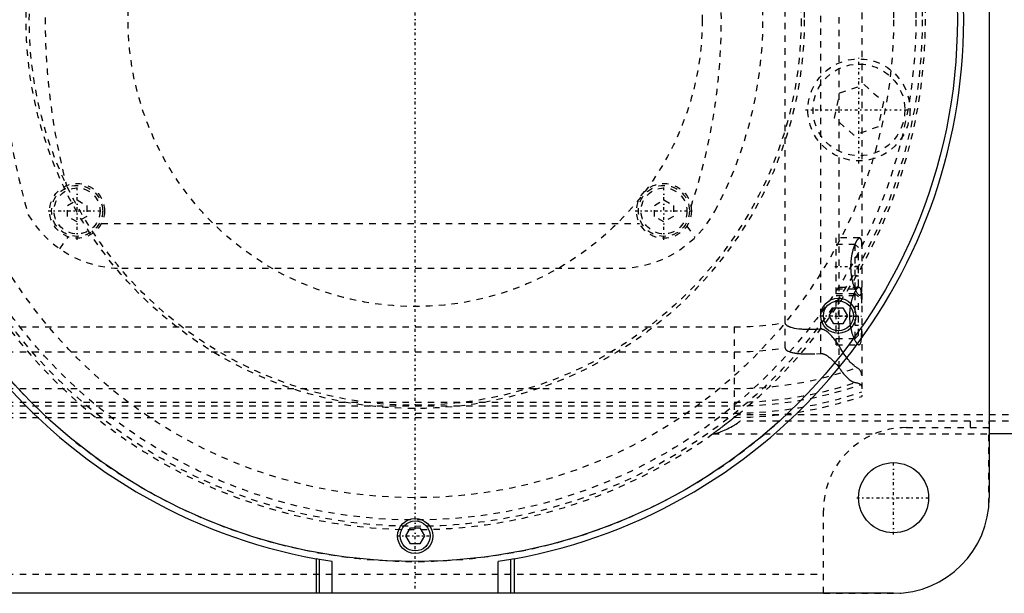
# Model space of a CAD drawing. Extents: x -602 to 174, y -90 to 90.
# Tile 12 of 14: x -62 to 92, y -90 to 0. Entities that reach past the tile are written whole.
import ezdxf

# ---------------------------------------------------------------- set-up
doc = ezdxf.new("R2010")
doc.units = 0
doc.linetypes.add('CENTER', pattern=[1.5, 0.45, -0.5, 0.05, -0.5])
doc.linetypes.add('DASHED', pattern=[2, 1, -1])
for name, color, linetype in [('AM_0', 7, 'CONTINUOUS'), ('AM_3', 7, 'DASHED'), ('AM_7', 7, 'CENTER')]:
    doc.layers.add(name, color=color, linetype=linetype)

msp = doc.modelspace()

# ---------------------------------------------------------------- linework, layer by layer
at = {"layer": 'AM_0', "color": 7, "linetype": 'CONTINUOUS'}
for p, q in [((90, 75), (90, -75)), ((64.91, -46.46), (65.63, -45.21)), ((65.63, -45.21), (67.07, -45.21)), ((67.07, -45.21), (67.79, -46.46)), ((65.63, -47.71), (64.91, -46.46)), ((67.07, -47.71), (65.63, -47.71)), ((67.79, -46.46), (67.07, -47.71)), ((127, -65), (90, -65)), ((-1.44, -81), (-0.72, -79.75)), ((-0.72, -79.75), (0.72, -79.75)), ((0.72, -79.75), (1.44, -81)), ((-0.72, -82.25), (-1.44, -81)), ((1.44, -81), (0.72, -82.25)), ((0.72, -82.25), (-0.72, -82.25)), ((-15.5, -84.59), (-15.5, -90)), ((-15, -84.68), (-15.5, -84.59)), ((-15, -90), (-15, -84.68)), ((-13, -85.01), (-15, -84.68)), ((15, -84.68), (13, -85.01)), ((15.5, -84.59), (15, -84.68)), ((15, -90), (15, -84.68)), ((15.5, -84.59), (15.5, -90)), ((-13, -90), (-13, -85.01)), ((13, -90), (13, -85.01)), ((75, -90), (-75, -90))]:
    msp.add_line(p, q, dxfattribs=at)
for centre, radius in [((0, 0), 85), ((66.35, -46.46), 2.75), ((66.35, -46.46), 2.35), ((75, -75), 5.5), ((0, -81), 2.75), ((0, -81), 2.35)]:
    msp.add_circle(centre, radius, dxfattribs=at)
for centre, radius, start, end in [((0, 0), 86, 100.3833, 259.6167), ((0, 0), 86, 280.3833, 79.6167), ((75, -75), 15, 270, 0)]:
    msp.add_arc(centre, radius, start, end, dxfattribs=at)
at = {"layer": 'AM_3', "color": 6, "linetype": 'DASHED'}
for p, q in [((70, 59.1), (70, -59.1)), ((66.48, -54.6), (66.48, 54.6)), ((58, -51.49), (58, 51.49)), ((63.58, -52.38), (63.58, 52.38)), ((66.55, -11.48), (70.38, -10.19)), ((70.38, -10.19), (73.41, -12.87)), ((65.74, -15.44), (66.55, -11.48)), ((73.41, -12.87), (72.6, -16.83)), ((68.77, -18.12), (65.74, -15.44)), ((72.6, -16.83), (68.77, -18.12)), ((-54.5, -29.13), (-53, -28.27)), ((-54.5, -30.87), (-54.5, -29.13)), ((-53, -28.27), (-51.5, -29.13)), ((-51.5, -29.13), (-51.5, -30.87)), ((37.5, -29.13), (39, -28.27)), ((37.5, -30.87), (37.5, -29.13)), ((39, -28.27), (40.5, -29.13)), ((40.5, -29.13), (40.5, -30.87)), ((-53, -31.73), (-54.5, -30.87)), ((-51.5, -30.87), (-53, -31.73)), ((39, -31.73), (37.5, -30.87)), ((40.5, -30.87), (39, -31.73)), ((-49.19, -32), (35.19, -32)), ((42.58, -32.38), (43.84, -34.2)), ((-55.72, -35.94), (-54.39, -34.07)), ((69.69, -34.25), (66, -34.25)), ((66, -51), (66, -34.25)), ((69, -35.25), (66, -35.25)), ((69.5, -35.75), (69, -35.25)), ((69, -42.25), (69, -35.25)), ((69.5, -41.75), (69.5, -35.75)), ((69.5, -37.25), (69, -37.25)), ((-46, -39), (32, -39)), ((69.5, -38.75), (69, -38.75)), ((69.5, -40.25), (69, -40.25)), ((69.59, -42), (66, -42)), ((66, -42.25), (69, -42.25)), ((69, -43), (66, -43)), ((69, -42.25), (69.5, -41.75)), ((69.5, -43.5), (69, -43)), ((69, -50), (69, -43)), ((66, -43.25), (69.69, -43.25)), ((69.5, -49.5), (69.5, -43.5)), ((69.5, -45), (69, -45)), ((69.5, -46.5), (69, -46.5)), ((-340, -48.19), (50, -48.19)), ((50, -48.19), (50, -62.39)), ((69.5, -48), (69, -48)), ((66, -50), (69, -50)), ((69, -50), (69.5, -49.5)), ((-90, -52.11), (50, -52.11)), ((66, -51), (69.59, -51)), ((-340, -57.89), (50, -57.89)), ((-90, -60.02), (50, -60.02)), ((-340, -60.6), (50, -60.6)), ((-90, -61.72), (50, -61.72)), ((-90, -62.39), (50, -62.39)), ((125, -62), (50.56, -62)), ((125, -63), (50.91, -63)), ((87, -63), (87, -64)), ((77, -64), (89.96, -64)), ((89.96, -76.12), (89.96, -64)), ((46.64, -65), (90, -65)), ((64, -89.96), (64, -77)), ((-64, -87), (64, -87)), ((64, -89.96), (76.12, -89.96))]:
    msp.add_line(p, q, dxfattribs=at)
for points in [[(68.45, -40.43, 0), (68.45, -40.39, 0), (68.44, -40.31, 0), (68.42, -40.23, 0), (68.42, -40.19, 0), (68.41, -40.15, 0), (68.4, -40.07, 0), (68.39, -39.99, 0), (68.38, -39.91, 0), (68.37, -39.83, 0), (68.37, -39.75, 0), (68.36, -39.71, 0), (68.36, -39.67, 0), (68.35, -39.59, 0), (68.34, -39.51, 0), (68.34, -39.43, 0), (68.33, -39.34, 0), (68.33, -39.26, 0), (68.33, -39.22, 0), (68.33, -39.18, 0), (68.32, -39.1, 0), (68.32, -39.02, 0), (68.32, -38.98, 0), (68.32, -38.94, 0), (68.32, -38.86, 0), (68.32, -38.78, 0), (68.32, -38.74, 0), (68.32, -38.7, 0), (68.32, -38.62, 0), (68.32, -38.54, 0), (68.32, -38.46, 0), (68.32, -38.38, 0), (68.33, -38.3, 0), (68.33, -38.26, 0), (68.33, -38.22, 0), (68.33, -38.13, 0), (68.34, -38.05, 0), (68.35, -37.97, 0), (68.35, -37.89, 0), (68.36, -37.81, 0), (68.36, -37.77, 0), (68.37, -37.73, 0), (68.38, -37.65, 0), (68.38, -37.57, 0), (68.39, -37.49, 0), (68.4, -37.41, 0), (68.42, -37.33, 0), (68.42, -37.29, 0), (68.43, -37.25, 0), (68.44, -37.17, 0), (68.45, -37.09, 0), (68.46, -37.02, 0), (68.48, -36.94, 0), (68.49, -36.86, 0), (68.5, -36.83, 0), (68.51, -36.79, 0), (68.52, -36.71, 0), (68.54, -36.64, 0), (68.55, -36.57, 0), (68.57, -36.5, 0), (68.59, -36.43, 0), (68.59, -36.39, 0), (68.6, -36.36, 0), (68.62, -36.29, 0), (68.64, -36.22, 0), (68.65, -36.19, 0), (68.66, -36.15, 0), (68.67, -36.09, 0), (68.69, -36.02, 0), (68.7, -35.99, 0), (68.71, -35.96, 0), (68.73, -35.9, 0), (68.75, -35.84, 0), (68.77, -35.78, 0), (68.79, -35.72, 0), (68.81, -35.66, 0), (68.82, -35.63, 0), (68.83, -35.6, 0), (68.85, -35.55, 0), (68.87, -35.5, 0), (68.89, -35.44, 0), (68.91, -35.39, 0), (68.93, -35.34, 0), (68.94, -35.31, 0), (68.95, -35.29, 0), (68.97, -35.24, 0), (68.99, -35.19, 0), (69.01, -35.14, 0), (69.03, -35.09, 0), (69.05, -35.05, 0), (69.06, -35.02, 0), (69.07, -35, 0), (69.09, -34.96, 0), (69.12, -34.91, 0), (69.14, -34.87, 0), (69.16, -34.83, 0), (69.18, -34.79, 0), (69.19, -34.77, 0), (69.2, -34.75, 0), (69.22, -34.72, 0), (69.24, -34.68, 0), (69.26, -34.65, 0), (69.28, -34.61, 0), (69.3, -34.58, 0), (69.31, -34.57, 0), (69.33, -34.55, 0), (69.35, -34.52, 0), (69.37, -34.5, 0), (69.38, -34.48, 0), (69.39, -34.47, 0), (69.41, -34.44, 0), (69.42, -34.42, 0), (69.43, -34.41, 0), (69.44, -34.4, 0), (69.46, -34.38, 0), (69.48, -34.36, 0), (69.5, -34.34, 0), (69.52, -34.33, 0), (69.54, -34.31, 0), (69.54, -34.31, 0), (69.55, -34.3, 0), (69.57, -34.29, 0), (69.59, -34.28, 0), (69.6, -34.27, 0), (69.62, -34.26, 0), (69.63, -34.26, 0), (69.64, -34.26, 0), (69.65, -34.25, 0), (69.66, -34.25, 0), (69.68, -34.25, 0), (69.69, -34.25, 0)], [(69.69, -34.25, 0), (69.7, -34.25, 0), (69.74, -34.26, 0), (69.78, -34.28, 0), (69.79, -34.3, 0), (69.81, -34.32, 0), (69.84, -34.36, 0), (69.87, -34.42, 0), (69.89, -34.48, 0), (69.91, -34.56, 0), (69.93, -34.65, 0), (69.94, -34.7, 0), (69.95, -34.75, 0), (69.96, -34.86, 0), (69.97, -34.99, 0), (69.98, -35.11, 0), (69.99, -35.25, 0), (69.99, -35.4, 0), (69.99, -35.47, 0), (70, -35.55, 0), (70, -35.71, 0), (70, -35.87, 0), (70, -35.96, 0)], [(69.69, -43.25, 0), (69.66, -43.25, 0), (69.6, -43.23, 0), (69.54, -43.19, 0), (69.51, -43.16, 0), (69.47, -43.13, 0), (69.4, -43.05, 0), (69.33, -42.96, 0), (69.25, -42.84, 0), (69.18, -42.7, 0), (69.1, -42.55, 0), (69.06, -42.47, 0), (69.02, -42.39, 0), (68.94, -42.21, 0), (68.87, -42.01, 0), (68.8, -41.81, 0), (68.73, -41.59, 0), (68.66, -41.36, 0), (68.63, -41.23, 0), (68.59, -41.11, 0), (68.53, -40.84, 0), (68.5, -40.68, 0), (68.49, -40.64, 0), (68.48, -40.59, 0), (68.48, -40.57, 0), (68.48, -40.54, 0), (68.47, -40.5, 0), (68.46, -40.45, 0), (68.45, -40.43, 0)], [(70, -41.54, 0), (70, -41.63, 0), (70, -41.79, 0), (70, -41.95, 0), (69.99, -42.03, 0), (69.99, -42.1, 0), (69.99, -42.25, 0), (69.98, -42.39, 0), (69.97, -42.51, 0), (69.96, -42.64, 0), (69.95, -42.75, 0), (69.94, -42.8, 0), (69.93, -42.85, 0), (69.91, -42.94, 0), (69.89, -43.02, 0), (69.87, -43.08, 0), (69.84, -43.14, 0), (69.81, -43.18, 0), (69.79, -43.2, 0), (69.78, -43.22, 0), (69.74, -43.24, 0), (69.7, -43.25, 0), (69.69, -43.25, 0)], [(69.59, -42, 0), (69.58, -42, 0), (69.55, -42, 0), (69.52, -42.01, 0), (69.51, -42.02, 0), (69.49, -42.02, 0), (69.46, -42.04, 0), (69.43, -42.06, 0), (69.4, -42.08, 0), (69.37, -42.1, 0), (69.33, -42.13, 0), (69.32, -42.15, 0), (69.3, -42.17, 0), (69.26, -42.2, 0), (69.23, -42.25, 0), (69.19, -42.29, 0), (69.16, -42.34, 0), (69.12, -42.39, 0), (69.1, -42.42, 0), (69.08, -42.45, 0), (69.05, -42.51, 0), (69.01, -42.57, 0), (68.99, -42.6, 0), (68.97, -42.63, 0), (68.93, -42.7, 0), (68.9, -42.77, 0), (68.88, -42.81, 0), (68.86, -42.85, 0), (68.82, -42.92, 0), (68.78, -43, 0), (68.75, -43.09, 0), (68.71, -43.17, 0), (68.68, -43.26, 0), (68.66, -43.3, 0), (68.64, -43.34, 0), (68.61, -43.43, 0), (68.58, -43.53, 0), (68.54, -43.62, 0), (68.51, -43.73, 0), (68.48, -43.83, 0), (68.46, -43.88, 0), (68.45, -43.93, 0), (68.42, -44.04, 0), (68.39, -44.16, 0), (68.36, -44.27, 0), (68.33, -44.39, 0), (68.3, -44.51, 0), (68.29, -44.57, 0), (68.28, -44.63, 0), (68.25, -44.75, 0), (68.23, -44.87, 0), (68.21, -45, 0), (68.19, -45.13, 0), (68.17, -45.26, 0), (68.16, -45.32, 0), (68.15, -45.39, 0), (68.14, -45.52, 0), (68.13, -45.65, 0), (68.12, -45.78, 0), (68.11, -45.91, 0), (68.1, -46.04, 0), (68.1, -46.11, 0), (68.09, -46.17, 0), (68.09, -46.31, 0), (68.09, -46.44, 0), (68.09, -46.5, 0), (68.09, -46.56, 0), (68.09, -46.69, 0), (68.09, -46.83, 0), (68.1, -46.89, 0), (68.1, -46.96, 0), (68.11, -47.09, 0), (68.12, -47.22, 0), (68.13, -47.35, 0), (68.14, -47.48, 0), (68.15, -47.61, 0), (68.16, -47.68, 0), (68.17, -47.74, 0), (68.19, -47.87, 0), (68.21, -48, 0), (68.23, -48.13, 0), (68.25, -48.25, 0), (68.28, -48.37, 0), (68.29, -48.43, 0), (68.3, -48.49, 0), (68.33, -48.61, 0), (68.36, -48.73, 0), (68.39, -48.84, 0), (68.42, -48.96, 0), (68.45, -49.07, 0), (68.46, -49.12, 0), (68.48, -49.17, 0), (68.51, -49.27, 0), (68.54, -49.38, 0), (68.58, -49.47, 0), (68.61, -49.57, 0), (68.64, -49.66, 0), (68.66, -49.7, 0), (68.68, -49.74, 0), (68.71, -49.83, 0), (68.75, -49.91, 0), (68.78, -50, 0), (68.82, -50.08, 0), (68.86, -50.15, 0), (68.88, -50.19, 0), (68.9, -50.23, 0), (68.93, -50.3, 0), (68.97, -50.37, 0), (68.99, -50.4, 0), (69.01, -50.43, 0), (69.05, -50.49, 0), (69.08, -50.55, 0), (69.1, -50.58, 0), (69.12, -50.61, 0), (69.16, -50.66, 0), (69.19, -50.71, 0), (69.23, -50.75, 0), (69.26, -50.8, 0), (69.3, -50.83, 0), (69.32, -50.85, 0), (69.33, -50.87, 0), (69.37, -50.9, 0), (69.4, -50.92, 0), (69.43, -50.94, 0), (69.46, -50.96, 0), (69.49, -50.98, 0), (69.51, -50.98, 0), (69.52, -50.99, 0), (69.55, -51, 0), (69.58, -51, 0), (69.59, -51, 0)], [(70, -44.5, 0), (70, -44.38, 0), (70, -44.13, 0), (70, -43.9, 0), (69.99, -43.78, 0), (69.99, -43.67, 0), (69.99, -43.47, 0), (69.98, -43.27, 0), (69.97, -43.09, 0), (69.96, -42.92, 0), (69.94, -42.75, 0), (69.93, -42.68, 0), (69.92, -42.6, 0), (69.9, -42.47, 0), (69.87, -42.35, 0), (69.84, -42.25, 0), (69.8, -42.17, 0), (69.76, -42.1, 0), (69.74, -42.07, 0), (69.72, -42.05, 0), (69.67, -42.02, 0), (69.62, -42, 0), (69.59, -42, 0)], [(63.58, -48.57, 0), (63.41, -48.58, 0), (63.07, -48.6, 0), (62.74, -48.62, 0), (62.57, -48.62, 0), (62.4, -48.63, 0), (62.07, -48.63, 0), (61.74, -48.63, 0), (61.42, -48.63, 0), (61.1, -48.62, 0), (60.78, -48.6, 0), (60.62, -48.58, 0), (60.46, -48.57, 0), (60.14, -48.54, 0), (59.8, -48.49, 0), (59.46, -48.43, 0), (59.13, -48.35, 0), (58.95, -48.3, 0), (58.9, -48.28, 0), (58.85, -48.27, 0), (58.82, -48.26, 0), (58.8, -48.25, 0), (58.75, -48.23, 0), (58.69, -48.21, 0), (58.67, -48.2, 0), (58.64, -48.19, 0), (58.59, -48.16, 0), (58.54, -48.14, 0), (58.51, -48.13, 0), (58.49, -48.11, 0), (58.44, -48.09, 0), (58.39, -48.06, 0), (58.34, -48.03, 0), (58.3, -48, 0), (58.25, -47.97, 0), (58.23, -47.95, 0), (58.21, -47.93, 0), (58.19, -47.91, 0), (58.18, -47.9, 0), (58.17, -47.9, 0), (58.17, -47.89, 0), (58.17, -47.89, 0), (58.16, -47.88, 0), (58.15, -47.88, 0), (58.15, -47.87, 0), (58.14, -47.86, 0), (58.13, -47.86, 0), (58.13, -47.85, 0), (58.13, -47.85, 0), (58.12, -47.84, 0), (58.12, -47.83, 0), (58.11, -47.83, 0), (58.11, -47.82, 0), (58.1, -47.81, 0), (58.1, -47.81, 0), (58.09, -47.81, 0), (58.09, -47.8, 0), (58.08, -47.79, 0), (58.08, -47.78, 0), (58.07, -47.78, 0), (58.07, -47.77, 0), (58.07, -47.76, 0), (58.07, -47.76, 0), (58.06, -47.75, 0), (58.06, -47.74, 0), (58.05, -47.73, 0), (58.05, -47.73, 0), (58.04, -47.72, 0), (58.04, -47.71, 0), (58.04, -47.71, 0), (58.04, -47.7, 0), (58.03, -47.69, 0), (58.03, -47.69, 0), (58.03, -47.68, 0), (58.03, -47.67, 0), (58.02, -47.67, 0), (58.02, -47.66, 0), (58.02, -47.66, 0), (58.02, -47.65, 0), (58.02, -47.64, 0), (58.01, -47.63, 0), (58.01, -47.62, 0), (58.01, -47.61, 0), (58.01, -47.61, 0), (58.01, -47.6, 0), (58.01, -47.59, 0), (58, -47.58, 0), (58, -47.57, 0), (58, -47.57, 0), (58, -47.56, 0), (58, -47.55, 0), (58, -47.55, 0), (58, -47.54, 0), (58, -47.53, 0), (58, -47.52, 0)], [(66.48, -51.17, 0), (66.4, -51.06, 0), (66.26, -50.84, 0), (66.11, -50.63, 0), (66.03, -50.53, 0), (65.95, -50.43, 0), (65.8, -50.23, 0), (65.65, -50.04, 0), (65.49, -49.85, 0), (65.34, -49.68, 0), (65.19, -49.52, 0), (65.11, -49.44, 0), (65.03, -49.36, 0), (64.88, -49.22, 0), (64.74, -49.09, 0), (64.58, -48.96, 0), (64.49, -48.89, 0), (64.46, -48.88, 0), (64.43, -48.86, 0), (64.42, -48.85, 0), (64.41, -48.84, 0), (64.38, -48.82, 0), (64.35, -48.8, 0), (64.32, -48.78, 0), (64.29, -48.77, 0), (64.26, -48.75, 0), (64.25, -48.74, 0), (64.24, -48.73, 0), (64.21, -48.72, 0), (64.18, -48.7, 0), (64.16, -48.7, 0), (64.15, -48.69, 0), (64.12, -48.68, 0), (64.08, -48.66, 0), (64.07, -48.66, 0), (64.05, -48.65, 0), (64.02, -48.64, 0), (63.99, -48.63, 0), (63.96, -48.62, 0), (63.93, -48.61, 0), (63.9, -48.6, 0), (63.88, -48.59, 0), (63.86, -48.59, 0), (63.83, -48.58, 0), (63.8, -48.58, 0), (63.76, -48.57, 0), (63.73, -48.57, 0), (63.7, -48.57, 0), (63.68, -48.57, 0), (63.66, -48.57, 0), (63.63, -48.57, 0), (63.6, -48.57, 0), (63.58, -48.57, 0)], [(69.59, -51, 0), (69.62, -51, 0), (69.67, -50.98, 0), (69.72, -50.95, 0), (69.74, -50.93, 0), (69.76, -50.9, 0), (69.8, -50.83, 0), (69.84, -50.75, 0), (69.87, -50.65, 0), (69.9, -50.53, 0), (69.92, -50.4, 0), (69.93, -50.32, 0), (69.94, -50.25, 0), (69.96, -50.08, 0), (69.97, -49.91, 0), (69.98, -49.73, 0), (69.99, -49.53, 0), (69.99, -49.33, 0), (69.99, -49.22, 0), (70, -49.1, 0), (70, -48.87, 0), (70, -48.62, 0), (70, -48.5, 0)], [(58, -51.49, 0), (58, -51.5, 0), (58, -51.52, 0), (58, -51.54, 0), (58, -51.55, 0), (58.01, -51.56, 0), (58.01, -51.58, 0), (58.02, -51.6, 0), (58.02, -51.62, 0), (58.03, -51.64, 0), (58.04, -51.66, 0), (58.04, -51.66, 0), (58.05, -51.67, 0), (58.06, -51.69, 0), (58.07, -51.71, 0), (58.08, -51.72, 0), (58.09, -51.74, 0), (58.1, -51.75, 0), (58.11, -51.76, 0), (58.12, -51.77, 0), (58.13, -51.78, 0), (58.15, -51.8, 0), (58.15, -51.81, 0), (58.16, -51.81, 0), (58.17, -51.83, 0), (58.19, -51.84, 0), (58.2, -51.84, 0), (58.2, -51.85, 0), (58.22, -51.86, 0), (58.23, -51.87, 0), (58.25, -51.88, 0), (58.26, -51.89, 0), (58.28, -51.91, 0), (58.29, -51.91, 0), (58.3, -51.92, 0), (58.31, -51.93, 0), (58.33, -51.94, 0), (58.35, -51.95, 0), (58.37, -51.96, 0), (58.38, -51.97, 0), (58.39, -51.97, 0), (58.4, -51.98, 0), (58.42, -51.99, 0), (58.44, -51.99, 0), (58.5, -52.02, 0), (58.61, -52.07, 0), (58.72, -52.11, 0), (58.78, -52.13, 0), (58.83, -52.14, 0), (58.94, -52.18, 0), (59.06, -52.21, 0), (59.17, -52.23, 0), (59.29, -52.26, 0), (59.41, -52.28, 0), (59.47, -52.29, 0), (59.53, -52.3, 0), (59.65, -52.32, 0), (59.77, -52.34, 0), (59.83, -52.35, 0)], [(59.83, -52.35, 0), (59.94, -52.36, 0), (60.15, -52.38, 0), (60.36, -52.4, 0), (60.46, -52.41, 0), (60.56, -52.42, 0), (60.76, -52.43, 0), (60.96, -52.44, 0), (61.68, -52.45, 0), (62.94, -52.42, 0), (63.58, -52.38, 0)], [(63.58, -52.38, 0), (63.6, -52.38, 0), (63.63, -52.38, 0), (63.66, -52.38, 0), (63.67, -52.38, 0), (63.69, -52.38, 0), (63.72, -52.38, 0), (63.75, -52.38, 0), (63.77, -52.38, 0), (63.8, -52.38, 0), (63.83, -52.39, 0), (63.85, -52.39, 0), (63.86, -52.39, 0), (63.89, -52.4, 0), (63.92, -52.41, 0), (63.95, -52.41, 0), (63.98, -52.42, 0), (64.01, -52.43, 0), (64.02, -52.43, 0), (64.04, -52.44, 0), (64.06, -52.45, 0), (64.09, -52.46, 0), (64.11, -52.46, 0), (64.12, -52.47, 0), (64.15, -52.48, 0), (64.17, -52.49, 0), (64.19, -52.5, 0), (64.2, -52.5, 0), (64.23, -52.51, 0), (64.26, -52.53, 0), (64.28, -52.54, 0), (64.31, -52.55, 0), (64.34, -52.57, 0), (64.35, -52.57, 0), (64.36, -52.58, 0), (64.39, -52.6, 0), (64.41, -52.61, 0), (64.5, -52.66, 0), (64.65, -52.76, 0), (64.81, -52.88, 0), (64.96, -53, 0), (65.04, -53.06, 0), (65.12, -53.13, 0), (65.27, -53.27, 0), (65.43, -53.43, 0), (65.6, -53.59, 0), (65.76, -53.76, 0), (65.92, -53.94, 0), (66, -54.03, 0), (66.08, -54.12, 0), (66.24, -54.31, 0), (66.4, -54.5, 0), (66.48, -54.6, 0)], [(69.24, -54.6, 0), (69.18, -54.57, 0), (69.06, -54.49, 0), (68.94, -54.39, 0), (68.87, -54.34, 0), (68.8, -54.28, 0), (68.66, -54.16, 0), (68.52, -54.02, 0), (68.37, -53.87, 0), (68.21, -53.71, 0), (68.05, -53.53, 0), (67.97, -53.43, 0), (67.89, -53.34, 0), (67.72, -53.13, 0), (67.56, -52.91, 0), (67.39, -52.68, 0), (67.22, -52.44, 0), (67.05, -52.18, 0), (66.97, -52.04, 0), (66.88, -51.91, 0), (66.72, -51.62, 0), (66.55, -51.33, 0), (66.48, -51.17, 0)], [(66.48, -54.6, 0), (66.55, -54.72, 0), (66.7, -54.94, 0), (66.85, -55.16, 0), (66.92, -55.26, 0), (67, -55.36, 0), (67.15, -55.55, 0), (67.3, -55.73, 0), (67.46, -55.9, 0), (67.61, -56.06, 0), (67.76, -56.2, 0), (67.83, -56.27, 0), (67.91, -56.33, 0), (68.05, -56.45, 0), (68.19, -56.55, 0), (68.33, -56.65, 0), (68.46, -56.73, 0), (68.59, -56.8, 0), (68.66, -56.82, 0), (68.72, -56.85, 0), (68.84, -56.89, 0), (68.95, -56.92, 0), (69.01, -56.93, 0)], [(70, -55.78, 0), (70, -55.74, 0), (69.99, -55.66, 0), (69.99, -55.58, 0), (69.98, -55.55, 0), (69.97, -55.51, 0), (69.95, -55.44, 0), (69.93, -55.37, 0), (69.9, -55.3, 0), (69.87, -55.23, 0), (69.84, -55.16, 0), (69.82, -55.13, 0), (69.79, -55.1, 0), (69.75, -55.03, 0), (69.7, -54.97, 0), (69.64, -54.91, 0), (69.58, -54.85, 0), (69.51, -54.79, 0), (69.48, -54.76, 0), (69.44, -54.73, 0), (69.37, -54.68, 0), (69.28, -54.63, 0), (69.24, -54.6, 0)], [(69.01, -56.93, 0), (69.06, -56.94, 0), (69.17, -56.96, 0), (69.27, -56.98, 0), (69.32, -56.99, 0), (69.36, -57, 0), (69.45, -57.03, 0), (69.53, -57.06, 0), (69.6, -57.09, 0), (69.67, -57.12, 0), (69.73, -57.15, 0), (69.76, -57.17, 0), (69.79, -57.19, 0), (69.83, -57.23, 0), (69.88, -57.27, 0), (69.91, -57.31, 0), (69.94, -57.36, 0), (69.96, -57.4, 0), (69.97, -57.43, 0), (69.98, -57.45, 0), (69.99, -57.5, 0), (70, -57.55, 0), (70, -57.58, 0)], [(50.56, -62, 0), (50.43, -62.11, 0), (50.16, -62.32, 0), (49.88, -62.54, 0), (49.74, -62.65, 0), (49.61, -62.76, 0), (49.33, -62.98, 0), (49.05, -63.2, 0), (48.77, -63.41, 0), (48.51, -63.62, 0), (48.25, -63.82, 0), (48.12, -63.91, 0), (47.99, -64, 0), (47.85, -64.11, 0), (47.81, -64.14, 0), (47.77, -64.17, 0), (47.76, -64.18, 0), (47.74, -64.2, 0), (47.7, -64.23, 0), (47.66, -64.25, 0), (47.62, -64.28, 0), (47.59, -64.31, 0), (47.55, -64.34, 0), (47.53, -64.35, 0), (47.51, -64.36, 0), (47.48, -64.39, 0), (47.44, -64.42, 0), (47.4, -64.44, 0), (47.37, -64.47, 0), (47.33, -64.49, 0), (47.32, -64.51, 0), (47.3, -64.52, 0), (47.26, -64.55, 0), (47.23, -64.57, 0), (47.2, -64.6, 0), (47.16, -64.62, 0), (47.13, -64.64, 0), (47.11, -64.65, 0), (47.1, -64.67, 0), (47.07, -64.69, 0), (47.04, -64.71, 0), (47.01, -64.73, 0), (46.98, -64.75, 0), (46.95, -64.77, 0), (46.94, -64.78, 0), (46.92, -64.79, 0), (46.9, -64.81, 0), (46.87, -64.83, 0), (46.86, -64.84, 0), (46.85, -64.85, 0), (46.83, -64.86, 0), (46.81, -64.88, 0), (46.8, -64.89, 0), (46.79, -64.89, 0), (46.77, -64.91, 0), (46.75, -64.92, 0), (46.73, -64.93, 0), (46.72, -64.94, 0), (46.7, -64.95, 0), (46.7, -64.96, 0), (46.69, -64.96, 0), (46.68, -64.97, 0), (46.67, -64.98, 0), (46.66, -64.98, 0), (46.65, -64.99, 0), (46.65, -64.99, 0), (46.64, -65, 0), (46.64, -65, 0), (46.64, -65, 0), (46.64, -65, 0), (46.64, -65, 0)], [(46.81, -65, 0), (46.82, -65, 0), (46.83, -65, 0), (46.85, -65, 0), (46.86, -65, 0), (46.87, -64.99, 0), (46.89, -64.99, 0), (46.91, -64.99, 0), (46.93, -64.98, 0), (46.96, -64.98, 0), (46.98, -64.97, 0), (47, -64.97, 0), (47.01, -64.97, 0), (47.03, -64.96, 0), (47.06, -64.95, 0), (47.09, -64.94, 0), (47.12, -64.94, 0), (47.15, -64.93, 0), (47.16, -64.92, 0), (47.18, -64.92, 0), (47.21, -64.91, 0), (47.24, -64.9, 0), (47.25, -64.89, 0), (47.27, -64.89, 0), (47.3, -64.88, 0), (47.34, -64.87, 0), (47.35, -64.86, 0), (47.37, -64.86, 0), (47.4, -64.85, 0), (47.44, -64.83, 0), (47.47, -64.82, 0), (47.5, -64.81, 0), (47.54, -64.8, 0), (47.56, -64.79, 0), (47.57, -64.79, 0), (47.61, -64.77, 0), (47.64, -64.76, 0), (47.77, -64.71, 0), (47.99, -64.62, 0), (48.23, -64.53, 0), (48.47, -64.42, 0), (48.6, -64.36, 0), (48.73, -64.3, 0), (48.99, -64.18, 0), (49.25, -64.05, 0), (49.51, -63.91, 0), (49.77, -63.76, 0), (50.04, -63.61, 0), (50.17, -63.53, 0), (50.29, -63.45, 0), (50.55, -63.28, 0), (50.69, -63.17, 0), (50.73, -63.14, 0), (50.77, -63.11, 0), (50.79, -63.09, 0), (50.81, -63.08, 0), (50.85, -63.05, 0), (50.89, -63.02, 0), (50.91, -63, 0)], [(89.96, -63, 0), (89.96, -63.04, 0), (89.96, -63.12, 0), (89.96, -63.2, 0), (89.96, -63.24, 0), (89.96, -63.28, 0), (89.96, -63.36, 0), (89.97, -63.44, 0), (89.97, -63.52, 0), (89.97, -63.6, 0), (89.98, -63.67, 0), (89.98, -63.71, 0), (89.98, -63.75, 0), (89.98, -63.83, 0), (89.99, -63.9, 0), (89.99, -63.97, 0), (89.99, -64.04, 0), (90, -64.11, 0), (90, -64.14, 0), (90, -64.17, 0), (90, -64.23, 0), (90, -64.29, 0), (90, -64.32, 0)]]:
    msp.add_polyline3d(points, dxfattribs=at)
for centre, radius in [((0, 0), 79.5), ((0, 0), 78.5), ((0, 0), 75), ((0, 0), 61), ((0, 0), 60.5), ((0, 0), 45), ((69.57, -14.16), 8), ((69.57, -14.16), 7.2), ((-53, -30), 4.3), ((-53, -30), 4), ((39, -30), 4.3), ((39, -30), 4), ((-53, -30), 3.6), ((39, -30), 3.6)]:
    msp.add_circle(centre, radius, dxfattribs=at)
for centre, radius, start, end in [((0, 0), 80, 54.3409, 305.6591), ((0, 0), 80, 309.195, 50.805), ((45, 0), 110, 163.8371, 196.1629), ((-45, 0), 93, 341.6079, 18.3921), ((-8.97, 0), 63.5, 331.7631, 28.2369), ((45, 0), 103, 165.3606, 194.6394), ((0, 0), 85, 180, 312.1683), ((-46, -22), 17, 210.4702, 270), ((32, -22), 17, 270, 331.7631), ((50, 0), 48.19, 270, 279.5555), ((50, 0), 52.11, 270, 278.8311), ((50, 0), 57.89, 270, 289.4116), ((50, 0), 60.02, 270, 288.4632), ((50, 0), 60.6, 270, 289.2721), ((50, 0), 61.72, 270, 288.9064), ((50, 0), 62.39, 270, 288.6977), ((77, -77), 13, 90, 180)]:
    msp.add_arc(centre, radius, start, end, dxfattribs=at)
at = {"layer": 'AM_7', "color": 4, "linetype": 'CENTER'}
for p, q in [((0, -89.25), (0, 89.25)), ((69.57, -22.56), (69.57, -5.76)), ((61.17, -14.16), (77.97, -14.16)), ((-53, -34.52), (-53, -25.48)), ((39, -34.52), (39, -25.48)), ((-57.52, -30), (-48.48, -30)), ((34.48, -30), (43.52, -30)), ((65.8, -38.75), (70.2, -38.75)), ((66.35, -49.35), (66.35, -43.57)), ((63.46, -46.46), (69.24, -46.46)), ((65.8, -46.5), (70.2, -46.5)), ((75, -80.78), (75, -69.22)), ((69.22, -75), (80.78, -75)), ((-2.89, -81), (2.89, -81))]:
    msp.add_line(p, q, dxfattribs=at)

doc.saveas('drawing.dxf')
